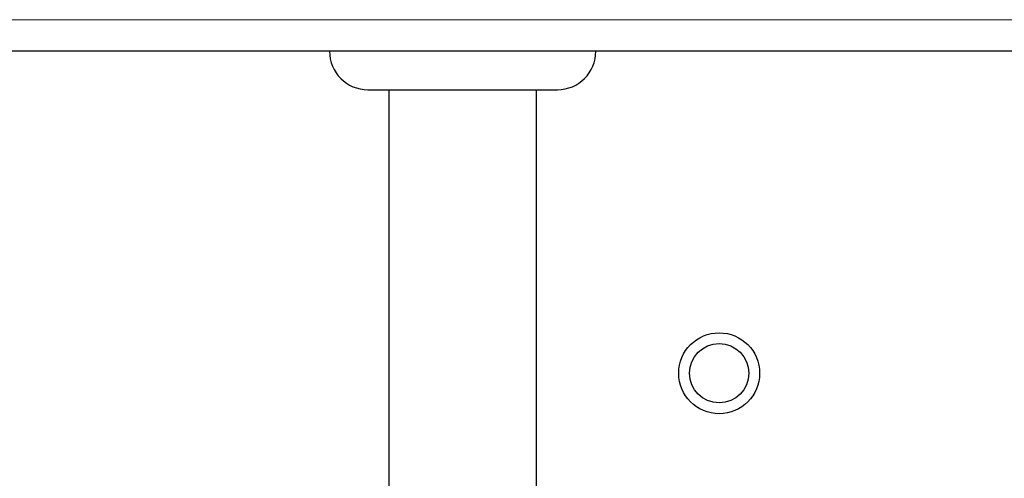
# Model space of a CAD drawing. Header units: millimetres. Extents: x 5 to 418, y 2 to 292.
# Tile 76 of 80: x 327 to 344, y 102 to 110. Entities that reach past the tile are written whole.
import ezdxf

# ---------------------------------------------------------------- set-up
doc = ezdxf.new("R2010")
doc.units = ezdxf.units.MM

msp = doc.modelspace()

# ---------------------------------------------------------------- linework, layer by layer
at = {"color": 7, "linetype": 'Continuous', "lineweight": 18}
msp.add_line((320.8462, 110.0935), (357.5128, 110.0935), dxfattribs=at)
at = {"color": 7, "linetype": 'Continuous', "lineweight": 25}
for p, q in [((357.5128, 109.5601), (320.8462, 109.5601)), ((333.2462, 108.9101), (336.4462, 108.9101)), ((333.5962, 108.9101), (333.5962, 96.4101)), ((336.0962, 96.4101), (336.0962, 108.9101))]:
    msp.add_line(p, q, dxfattribs=at)
for radius in [0.6833, 0.5]:
    msp.add_circle((339.1795, 104.1185), radius, dxfattribs=at)
for centre, start, end in [((333.2462, 109.5601), 180, 270), ((336.4462, 109.5601), 270, 0)]:
    msp.add_arc(centre, 0.65, start, end, dxfattribs=at)

doc.saveas('drawing.dxf')
